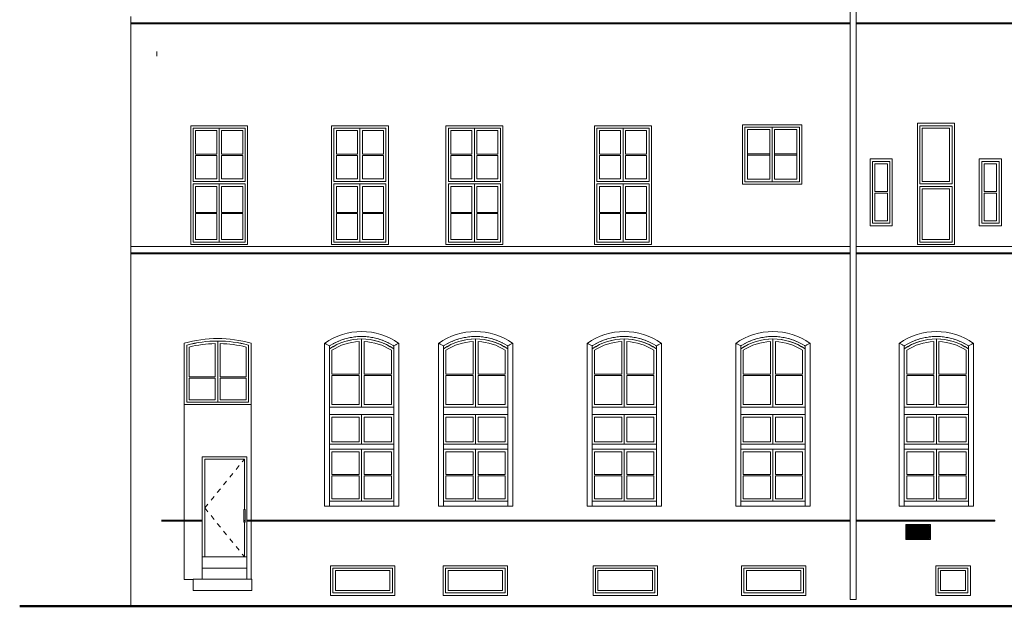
# Model space of a CAD drawing. Header units: metres. Extents: x -42 to 2, y -4.2 to 24.3.
# Tile 1 of 7: x -42 to -22.1, y -1 to 10.8. Entities that reach past the tile are written whole.
import ezdxf

# ---------------------------------------------------------------- set-up
doc = ezdxf.new("R2010")
doc.units = ezdxf.units.M
doc.linetypes.add('AV - Carkovana 2mm', pattern=[0.0027, 0.002, -0.0007])
doc.layers.add('AV-STAVBA', color=7, linetype='Continuous', lineweight=18)

# ---------------------------------------------------------------- blocks, each defined once
blk = doc.blocks.new('WI_1-1_sklepní_s příčlemi_s klenutým nadpražím_2x šikmý parapet_ nadpraží - 1300x600-1019331-Pohled SZ')
at = {"layer": 'AV-STAVBA'}
for p, q in [((-30.385, -0.73), (-30.385, -0.23)), ((-30.385, -0.23), (-29.185, -0.23)), ((-29.185, -0.23), (-30.385, -0.23)), ((-30.385, -0.23), (-30.385, -0.73)), ((-30.335, -0.68), (-30.335, -0.28)), ((-30.335, -0.28), (-29.235, -0.28)), ((-29.235, -0.28), (-29.235, -0.68)), ((-29.185, -0.23), (-29.185, -0.73)), ((-29.185, -0.73), (-29.185, -0.23)), ((-29.185, -0.73), (-30.385, -0.73)), ((-30.385, -0.73), (-29.185, -0.73)), ((-29.235, -0.68), (-30.335, -0.68))]:
    blk.add_line(p, q, dxfattribs=at)
blk = doc.blocks.new('WI_1-1_sklepní_s příčlemi_s klenutým nadpražím_2x šikmý parapet_ nadpraží - 1300x600-1019956-Pohled SZ')
at = {"layer": 'AV-STAVBA'}
for p, q in [((-27.39, -0.73), (-27.39, -0.23)), ((-27.39, -0.23), (-26.19, -0.23)), ((-26.19, -0.23), (-27.39, -0.23)), ((-27.39, -0.23), (-27.39, -0.73)), ((-27.34, -0.68), (-27.34, -0.28)), ((-27.34, -0.28), (-26.24, -0.28)), ((-26.24, -0.28), (-26.24, -0.68)), ((-26.19, -0.23), (-26.19, -0.73)), ((-26.19, -0.73), (-26.19, -0.23)), ((-26.19, -0.73), (-27.39, -0.73)), ((-27.39, -0.73), (-26.19, -0.73)), ((-26.24, -0.68), (-27.34, -0.68))]:
    blk.add_line(p, q, dxfattribs=at)
blk = doc.blocks.new('WI_2222_bez středního sloupku - 1400x3440-1056389-Pohled SZ')
at = {"layer": 'AV-STAVBA'}
for p, q in [((-29.805, 3.02), (-29.805, 4.395)), ((-29.805, 4.395), (-29.805, 3.02)), ((-29.855, 4.344), (-29.855, 3.683)), ((-29.755, 3.683), (-29.755, 4.344)), ((-30.405, 3.683), (-30.405, 4.167)), ((-29.205, 4.167), (-29.205, 3.683)), ((-29.855, 3.683), (-30.405, 3.683)), ((-30.405, 3.07), (-30.405, 3.658)), ((-30.405, 3.658), (-29.855, 3.658)), ((-29.855, 3.658), (-29.855, 3.07)), ((-29.205, 3.683), (-29.755, 3.683)), ((-29.755, 3.658), (-29.205, 3.658)), ((-29.755, 3.07), (-29.755, 3.658)), ((-29.205, 3.658), (-29.205, 3.07)), ((-29.155, 3.02), (-30.455, 3.02)), ((-30.455, 3.02), (-29.805, 3.02)), ((-29.855, 3.07), (-30.405, 3.07)), ((-29.805, 3.02), (-29.155, 3.02)), ((-29.205, 3.07), (-29.755, 3.07)), ((-30.455, 2.87), (-29.155, 2.87)), ((-29.805, 2.87), (-30.455, 2.87)), ((-30.405, 2.32), (-30.405, 2.82)), ((-30.405, 2.82), (-29.855, 2.82)), ((-29.855, 2.82), (-29.855, 2.32)), ((-29.805, 2.27), (-29.805, 2.87)), ((-29.155, 2.87), (-29.805, 2.87)), ((-29.805, 2.87), (-29.805, 2.27)), ((-29.755, 2.82), (-29.205, 2.82)), ((-29.755, 2.32), (-29.755, 2.82)), ((-29.205, 2.82), (-29.205, 2.32)), ((-29.155, 2.27), (-30.455, 2.27)), ((-30.455, 2.27), (-29.805, 2.27)), ((-29.855, 2.32), (-30.405, 2.32)), ((-29.805, 2.27), (-29.155, 2.27)), ((-29.205, 2.32), (-29.755, 2.32)), ((-30.455, 2.17), (-29.763, 2.17)), ((-29.805, 2.17), (-30.455, 2.17)), ((-30.405, 1.658), (-30.405, 2.12)), ((-30.405, 2.12), (-29.855, 2.12)), ((-29.855, 2.12), (-29.855, 1.658)), ((-29.155, 2.17), (-29.805, 2.17)), ((-29.805, 2.17), (-29.805, 1.12)), ((-29.805, 1.12), (-29.805, 2.17)), ((-29.763, 2.17), (-29.155, 2.17)), ((-29.755, 1.658), (-29.755, 2.12)), ((-29.755, 2.12), (-29.205, 2.12)), ((-29.205, 2.12), (-29.205, 1.658)), ((-29.855, 1.658), (-30.405, 1.658)), ((-30.405, 1.17), (-30.405, 1.633)), ((-30.405, 1.633), (-29.855, 1.633)), ((-29.855, 1.633), (-29.855, 1.17)), ((-29.205, 1.658), (-29.755, 1.658)), ((-29.755, 1.17), (-29.755, 1.633)), ((-29.755, 1.633), (-29.205, 1.633)), ((-29.205, 1.633), (-29.205, 1.17)), ((-29.836, 1.12), (-30.455, 1.12)), ((-30.455, 1.12), (-29.805, 1.12)), ((-29.855, 1.17), (-30.405, 1.17)), ((-29.155, 1.12), (-29.836, 1.12)), ((-29.805, 1.12), (-29.155, 1.12)), ((-29.205, 1.17), (-29.755, 1.17))]:
    blk.add_line(p, q, dxfattribs=at)
for radius, start, end in [(1.15, 55.5826, 124.4174), (1.15, 90, 124.4174), (1.2, 105.057, 107.8124), (1.2, 99.5787, 102.3342), (1.2, 94.1005, 96.856), (1.2, 88.6223, 91.3777), (1.15, 55.5826, 90), (1.2, 83.144, 85.8995), (1.2, 77.6658, 80.4213), (1.2, 72.1876, 74.943), (1.2, 121.4916, 122.8425), (1.1, 92.6053, 123.0557), (1.2, 116.0134, 118.7689), (1.2, 110.5352, 113.2907), (1.1, 56.9443, 87.3947), (1.2, 66.7093, 69.4648), (1.2, 61.2311, 63.9866), (1.2, 57.1575, 58.5084)]:
    blk.add_arc((-29.805, 3.245), radius, start, end, dxfattribs=at)
blk = doc.blocks.new('WI_2222_bez středního sloupku - 1400x3440-V2-Pohled SZ')
at = {"layer": 'AV-STAVBA'}
for p, q in [((-35.105, 3.02), (-35.105, 4.395)), ((-35.105, 4.395), (-35.105, 3.02)), ((-35.155, 4.344), (-35.155, 3.683)), ((-35.055, 3.683), (-35.055, 4.344)), ((-35.705, 3.683), (-35.705, 4.167)), ((-34.505, 4.167), (-34.505, 3.683)), ((-35.155, 3.683), (-35.705, 3.683)), ((-35.705, 3.07), (-35.705, 3.658)), ((-35.705, 3.658), (-35.155, 3.658)), ((-35.155, 3.658), (-35.155, 3.07)), ((-34.505, 3.683), (-35.055, 3.683)), ((-35.055, 3.658), (-34.505, 3.658)), ((-35.055, 3.07), (-35.055, 3.658)), ((-34.505, 3.658), (-34.505, 3.07)), ((-34.455, 3.02), (-35.755, 3.02)), ((-35.755, 3.02), (-35.105, 3.02)), ((-35.155, 3.07), (-35.705, 3.07)), ((-35.105, 3.02), (-34.455, 3.02)), ((-34.505, 3.07), (-35.055, 3.07)), ((-35.755, 2.87), (-34.455, 2.87)), ((-35.105, 2.87), (-35.755, 2.87)), ((-35.705, 2.32), (-35.705, 2.82)), ((-35.705, 2.82), (-35.155, 2.82)), ((-35.155, 2.82), (-35.155, 2.32)), ((-35.105, 2.27), (-35.105, 2.87)), ((-34.455, 2.87), (-35.105, 2.87)), ((-35.105, 2.87), (-35.105, 2.27)), ((-35.055, 2.82), (-34.505, 2.82)), ((-35.055, 2.32), (-35.055, 2.82)), ((-34.505, 2.82), (-34.505, 2.32)), ((-34.455, 2.27), (-35.755, 2.27)), ((-35.755, 2.27), (-35.105, 2.27)), ((-35.155, 2.32), (-35.705, 2.32)), ((-35.105, 2.27), (-34.455, 2.27)), ((-34.505, 2.32), (-35.055, 2.32)), ((-35.755, 2.17), (-35.063, 2.17)), ((-35.105, 2.17), (-35.755, 2.17)), ((-35.705, 1.658), (-35.705, 2.12)), ((-35.705, 2.12), (-35.155, 2.12)), ((-35.155, 2.12), (-35.155, 1.658)), ((-34.455, 2.17), (-35.105, 2.17)), ((-35.105, 2.17), (-35.105, 1.12)), ((-35.105, 1.12), (-35.105, 2.17)), ((-35.063, 2.17), (-34.455, 2.17)), ((-35.055, 1.658), (-35.055, 2.12)), ((-35.055, 2.12), (-34.505, 2.12)), ((-34.505, 2.12), (-34.505, 1.658)), ((-35.155, 1.658), (-35.705, 1.658)), ((-35.705, 1.17), (-35.705, 1.633)), ((-35.705, 1.633), (-35.155, 1.633)), ((-35.155, 1.633), (-35.155, 1.17)), ((-34.505, 1.658), (-35.055, 1.658)), ((-35.055, 1.17), (-35.055, 1.633)), ((-35.055, 1.633), (-34.505, 1.633)), ((-34.505, 1.633), (-34.505, 1.17)), ((-35.136, 1.12), (-35.755, 1.12)), ((-35.755, 1.12), (-35.105, 1.12)), ((-35.155, 1.17), (-35.705, 1.17)), ((-34.455, 1.12), (-35.136, 1.12)), ((-35.105, 1.12), (-34.455, 1.12)), ((-34.505, 1.17), (-35.055, 1.17))]:
    blk.add_line(p, q, dxfattribs=at)
for radius, start, end in [(1.15, 55.5826, 124.4174), (1.15, 90, 124.4174), (1.2, 105.057, 107.8124), (1.2, 99.6115, 102.3342), (1.2, 94.1005, 96.856), (1.2, 88.6223, 91.3777), (1.15, 55.5826, 90), (1.2, 83.144, 85.8995), (1.2, 77.6658, 80.4213), (1.2, 72.1876, 74.943), (1.2, 121.4916, 122.8425), (1.1, 92.6053, 123.0557), (1.2, 116.0134, 118.7689), (1.2, 110.5352, 113.2907), (1.1, 56.9443, 87.3947), (1.2, 66.7093, 69.4648), (1.2, 61.2311, 63.9866), (1.2, 57.1575, 58.5084)]:
    blk.add_arc((-35.105, 3.245), radius, start, end, dxfattribs=at)
blk = doc.blocks.new('WI_22_klenuté_bez středního sloupku - 1600x2100-1063538-Pohled SZ')
at = {"layer": 'AV-STAVBA'}
for p, q in [((-38.635, 3.12), (-38.635, 4.272)), ((-38.635, 4.272), (-38.635, 3.12)), ((-38.585, 3.632), (-38.585, 4.233)), ((-38.06, 4.302), (-38.06, 3.632)), ((-38.01, 3.12), (-38.01, 4.353)), ((-38.01, 4.353), (-38.01, 3.12)), ((-37.96, 3.632), (-37.96, 4.302)), ((-37.435, 4.233), (-37.435, 3.632)), ((-37.385, 4.272), (-37.385, 3.12)), ((-37.385, 3.12), (-37.385, 4.272)), ((-38.06, 3.632), (-38.585, 3.632)), ((-38.585, 3.17), (-38.585, 3.607)), ((-38.585, 3.607), (-38.06, 3.607)), ((-38.06, 3.607), (-38.06, 3.17)), ((-37.435, 3.632), (-37.96, 3.632)), ((-37.96, 3.607), (-37.435, 3.607)), ((-37.96, 3.17), (-37.96, 3.607)), ((-37.435, 3.607), (-37.435, 3.17)), ((-37.385, 3.12), (-38.635, 3.12)), ((-38.635, 3.12), (-38.01, 3.12)), ((-38.06, 3.17), (-38.585, 3.17)), ((-38.01, 3.12), (-37.385, 3.12)), ((-37.435, 3.17), (-37.96, 3.17))]:
    blk.add_line(p, q, dxfattribs=at)
for radius, start, end in [(2.45, 75.2204, 104.7796), (2.45, 90, 104.7796), (2.4, 91.1937, 103.8619), (2.45, 75.2204, 90), (2.4, 76.1381, 88.8063)]:
    blk.add_arc((-38.01, 1.903), radius, start, end, dxfattribs=at)
blk = doc.blocks.new('DO_1-P_Ocel_ - 800x1970_100-1063930-Pohled SZ')
at = {"layer": 'AV-STAVBA', "linetype": 'AV - Carkovana 2mm', "lineweight": 13}
for q in [(-37.47, 1.97), (-37.47, 0)]:
    blk.add_line((-38.27, 0.985), q, dxfattribs=at)
at = {"layer": 'AV-STAVBA'}
for p, q in [((-38.27, 0), (-38.27, 1.97)), ((-38.27, 1.97), (-37.47, 1.97)), ((-37.47, 1.97), (-37.47, 0.957)), ((-37.47, 0.697), (-37.47, 0))]:
    blk.add_line(p, q, dxfattribs=at)
blk = doc.blocks.new('WI_2-2_bez středního sloupku_s příčlemi - 1150x2400-1162495-Pohled SZ')
at = {"layer": 'AV-STAVBA'}
for p, q in [((-38.505, 7.575), (-38.505, 8.65)), ((-38.505, 8.65), (-37.455, 8.65)), ((-37.98, 8.65), (-38.505, 8.65)), ((-38.505, 8.65), (-38.505, 7.575)), ((-38.455, 8.125), (-38.455, 8.6)), ((-38.455, 8.6), (-38.03, 8.6)), ((-38.03, 8.6), (-38.03, 8.125)), ((-37.98, 7.575), (-37.98, 8.65)), ((-37.455, 8.65), (-37.98, 8.65)), ((-37.98, 8.65), (-37.98, 7.575)), ((-37.93, 8.6), (-37.505, 8.6)), ((-37.93, 8.125), (-37.93, 8.6)), ((-37.505, 8.6), (-37.505, 8.125)), ((-37.455, 8.65), (-37.455, 7.575)), ((-37.455, 7.575), (-37.455, 8.65)), ((-38.03, 8.125), (-38.455, 8.125)), ((-38.455, 7.625), (-38.455, 8.1)), ((-38.455, 8.1), (-38.03, 8.1)), ((-38.03, 8.1), (-38.03, 7.625)), ((-37.505, 8.125), (-37.93, 8.125)), ((-37.93, 8.1), (-37.505, 8.1)), ((-37.93, 7.625), (-37.93, 8.1)), ((-37.505, 8.1), (-37.505, 7.625)), ((-37.455, 7.575), (-38.505, 7.575)), ((-38.505, 7.575), (-37.98, 7.575)), ((-38.03, 7.625), (-38.455, 7.625)), ((-37.98, 7.575), (-37.455, 7.575)), ((-37.505, 7.625), (-37.93, 7.625)), ((-38.505, 6.35), (-38.505, 7.525)), ((-38.505, 7.525), (-37.938, 7.525)), ((-37.98, 7.525), (-38.505, 7.525)), ((-38.505, 7.525), (-38.505, 6.35)), ((-38.455, 6.95), (-38.455, 7.475)), ((-38.455, 7.475), (-38.03, 7.475)), ((-38.03, 7.475), (-38.03, 6.95)), ((-37.455, 7.525), (-37.98, 7.525)), ((-37.98, 7.525), (-37.98, 6.35)), ((-37.98, 6.35), (-37.98, 7.525)), ((-37.938, 7.525), (-37.455, 7.525)), ((-37.93, 6.95), (-37.93, 7.475)), ((-37.93, 7.475), (-37.505, 7.475)), ((-37.505, 7.475), (-37.505, 6.95)), ((-37.455, 7.525), (-37.455, 6.35)), ((-37.455, 6.35), (-37.455, 7.525)), ((-38.03, 6.95), (-38.455, 6.95)), ((-38.455, 6.4), (-38.455, 6.925)), ((-38.455, 6.925), (-38.03, 6.925)), ((-38.03, 6.925), (-38.03, 6.4)), ((-37.505, 6.95), (-37.93, 6.95)), ((-37.93, 6.4), (-37.93, 6.925)), ((-37.93, 6.925), (-37.505, 6.925)), ((-37.505, 6.925), (-37.505, 6.4)), ((-38.03, 6.4), (-38.455, 6.4)), ((-37.505, 6.4), (-37.93, 6.4)), ((-38.011, 6.35), (-38.505, 6.35)), ((-38.505, 6.35), (-37.98, 6.35)), ((-37.455, 6.35), (-38.011, 6.35)), ((-37.98, 6.35), (-37.455, 6.35))]:
    blk.add_line(p, q, dxfattribs=at)
blk = doc.blocks.new('WI_1-1 - 700x2450-1142592-Pohled SZ')
at = {"layer": 'AV-STAVBA'}
for p, q in [((-23.84, 7.525), (-23.84, 8.7)), ((-23.84, 8.7), (-23.19, 8.7)), ((-23.19, 8.7), (-23.84, 8.7)), ((-23.84, 8.7), (-23.84, 7.525)), ((-23.79, 7.575), (-23.79, 8.65)), ((-23.79, 8.65), (-23.24, 8.65)), ((-23.24, 8.65), (-23.24, 7.575)), ((-23.19, 8.7), (-23.19, 7.525)), ((-23.19, 7.525), (-23.19, 8.7)), ((-23.24, 7.575), (-23.79, 7.575)), ((-23.19, 7.525), (-23.84, 7.525)), ((-23.84, 7.525), (-23.19, 7.525)), ((-23.84, 6.35), (-23.84, 7.475)), ((-23.84, 7.475), (-23.19, 7.475)), ((-23.19, 7.475), (-23.84, 7.475)), ((-23.84, 7.475), (-23.84, 6.35)), ((-23.79, 7.425), (-23.24, 7.425)), ((-23.79, 6.4), (-23.79, 7.425)), ((-23.24, 7.425), (-23.24, 6.4)), ((-23.19, 7.475), (-23.19, 6.35)), ((-23.19, 6.35), (-23.19, 7.475)), ((-23.24, 6.4), (-23.79, 6.4)), ((-23.19, 6.35), (-23.84, 6.35)), ((-23.84, 6.35), (-23.19, 6.35))]:
    blk.add_line(p, q, dxfattribs=at)
blk = doc.blocks.new('WI_1_s hor_ příčlí - 450-1144286-Pohled SZ')
at = {"layer": 'AV-STAVBA'}
for p, q in [((-24.795, 7.98), (-24.795, 6.73)), ((-24.795, 7.98), (-24.445, 7.98)), ((-24.445, 7.98), (-24.795, 7.98)), ((-24.795, 7.98), (-24.795, 6.73)), ((-24.445, 6.73), (-24.445, 7.98)), ((-24.445, 6.73), (-24.445, 7.98)), ((-24.745, 7.37), (-24.745, 7.93)), ((-24.745, 7.93), (-24.495, 7.93)), ((-24.495, 7.93), (-24.495, 7.37)), ((-24.495, 7.37), (-24.745, 7.37)), ((-24.745, 7.34), (-24.495, 7.34)), ((-24.745, 6.78), (-24.745, 7.34)), ((-24.495, 7.34), (-24.495, 6.78)), ((-24.495, 6.78), (-24.745, 6.78)), ((-24.795, 6.73), (-24.445, 6.73)), ((-24.795, 6.73), (-24.445, 6.73))]:
    blk.add_line(p, q, dxfattribs=at)
blk = doc.blocks.new('WI_1_s hor_ příčlí - 450-1144131-Pohled SZ')
at = {"layer": 'AV-STAVBA'}
for p, q in [((-22.59, 7.98), (-22.59, 6.73)), ((-22.59, 7.98), (-22.24, 7.98)), ((-22.24, 7.98), (-22.59, 7.98)), ((-22.59, 7.98), (-22.59, 6.73)), ((-22.24, 6.73), (-22.24, 7.98)), ((-22.24, 6.73), (-22.24, 7.98)), ((-22.54, 7.37), (-22.54, 7.93)), ((-22.54, 7.93), (-22.29, 7.93)), ((-22.29, 7.93), (-22.29, 7.37)), ((-22.29, 7.37), (-22.54, 7.37)), ((-22.54, 7.34), (-22.29, 7.34)), ((-22.54, 6.78), (-22.54, 7.34)), ((-22.29, 7.34), (-22.29, 6.78)), ((-22.29, 6.78), (-22.54, 6.78)), ((-22.59, 6.73), (-22.24, 6.73)), ((-22.59, 6.73), (-22.24, 6.73))]:
    blk.add_line(p, q, dxfattribs=at)
blk = doc.blocks.new('WI_2_bez středního sloupku_s příčlí - 1150x1200-1170536-Pohled SZ')
at = {"layer": 'AV-STAVBA'}
for p, q in [((-27.37, 8.67), (-27.37, 7.57)), ((-27.37, 8.67), (-26.27, 8.67)), ((-26.82, 8.67), (-27.37, 8.67)), ((-27.37, 8.67), (-27.37, 7.57)), ((-27.32, 7.62), (-27.32, 8.62)), ((-27.32, 8.62), (-26.87, 8.62)), ((-26.87, 8.62), (-26.87, 7.62)), ((-26.27, 8.67), (-26.82, 8.67)), ((-26.82, 8.67), (-26.82, 7.57)), ((-26.82, 7.57), (-26.82, 8.67)), ((-26.77, 7.62), (-26.77, 8.62)), ((-26.77, 8.62), (-26.32, 8.62)), ((-26.32, 8.62), (-26.32, 7.62)), ((-26.27, 7.57), (-26.27, 8.67)), ((-26.27, 7.57), (-26.27, 8.67)), ((-26.87, 8.132), (-27.32, 8.132)), ((-27.32, 8.132), (-27.32, 8.108)), ((-27.32, 8.108), (-26.87, 8.108)), ((-26.87, 8.108), (-26.87, 8.132)), ((-26.32, 8.132), (-26.77, 8.132)), ((-26.77, 8.132), (-26.77, 8.108)), ((-26.77, 8.108), (-26.32, 8.108)), ((-26.32, 8.108), (-26.32, 8.132)), ((-27.37, 7.57), (-26.27, 7.57)), ((-27.37, 7.57), (-26.82, 7.57)), ((-26.87, 7.62), (-27.32, 7.62)), ((-26.82, 7.57), (-26.27, 7.57)), ((-26.32, 7.62), (-26.77, 7.62))]:
    blk.add_line(p, q, dxfattribs=at)
blk = doc.blocks.new('Obdélníková příčel - Koncepční příčel interiérová 60_40-1386247-Pohled SZ')
at = {"layer": 'AV-STAVBA'}
blk.add_line((-35.221, 4.438), (-35.221, 4.44), dxfattribs=at)
blk = doc.blocks.new('GM_Dešťový svod_03 - GM_Dešťový svod_03-1503405-Pohled SZ')
at = {"layer": 'AV-STAVBA'}
for p, q in [((-25.244, 16.453), (-25.244, 16.232)), ((-25.124, 16.232), (-25.124, 16.453)), ((-25.244, 16.139), (-25.244, 16.063)), ((-25.124, 16.063), (-25.124, 16.139)), ((-25.244, 15.969), (-25.244, -0.86)), ((-25.124, -0.86), (-25.124, 15.969)), ((-25.244, -0.86), (-25.184, -0.86)), ((-25.184, -0.86), (-25.126, -0.86)), ((-25.126, -0.86), (-25.124, -0.86))]:
    blk.add_line(p, q, dxfattribs=at)
at = {"layer": 'AV-STAVBA', "flags": 128}
for points in [[(-25.244, 16.232), (-25.244, 16.228), (-25.244, 16.224), (-25.244, 16.221), (-25.244, 16.217), (-25.244, 16.213), (-25.244, 16.209), (-25.244, 16.205), (-25.244, 16.201), (-25.244, 16.197), (-25.244, 16.194), (-25.244, 16.19), (-25.244, 16.186), (-25.244, 16.183), (-25.244, 16.179), (-25.244, 16.176), (-25.244, 16.173), (-25.244, 16.17), (-25.244, 16.167), (-25.244, 16.164), (-25.244, 16.161), (-25.244, 16.158), (-25.244, 16.155), (-25.244, 16.153), (-25.244, 16.151), (-25.244, 16.148), (-25.244, 16.146), (-25.244, 16.144), (-25.244, 16.142), (-25.244, 16.141), (-25.244, 16.139), (-25.244, 16.139)], [(-25.124, 16.139), (-25.124, 16.14), (-25.124, 16.142), (-25.124, 16.143), (-25.124, 16.145), (-25.124, 16.147), (-25.124, 16.149), (-25.124, 16.152), (-25.124, 16.154), (-25.124, 16.157), (-25.124, 16.159), (-25.124, 16.162), (-25.124, 16.165), (-25.124, 16.168), (-25.124, 16.171), (-25.124, 16.174), (-25.124, 16.178), (-25.124, 16.181), (-25.124, 16.184), (-25.124, 16.188), (-25.124, 16.192), (-25.124, 16.195), (-25.124, 16.199), (-25.124, 16.203), (-25.124, 16.207), (-25.124, 16.21), (-25.124, 16.214), (-25.124, 16.218), (-25.124, 16.222), (-25.124, 16.226), (-25.124, 16.23), (-25.124, 16.232)], [(-25.244, 15.969), (-25.244, 15.973), (-25.244, 15.977), (-25.244, 15.981), (-25.244, 15.985), (-25.244, 15.989), (-25.244, 15.992), (-25.244, 15.996), (-25.244, 16), (-25.244, 16.004), (-25.244, 16.008), (-25.244, 16.011), (-25.244, 16.015), (-25.244, 16.018), (-25.244, 16.022), (-25.244, 16.025), (-25.244, 16.028), (-25.244, 16.032), (-25.244, 16.035), (-25.244, 16.038), (-25.244, 16.04), (-25.244, 16.043), (-25.244, 16.046), (-25.244, 16.048), (-25.244, 16.051), (-25.244, 16.053), (-25.244, 16.055), (-25.244, 16.057), (-25.244, 16.059), (-25.244, 16.06), (-25.244, 16.062), (-25.244, 16.063)], [(-25.124, 16.063), (-25.124, 16.061), (-25.124, 16.06), (-25.124, 16.058), (-25.124, 16.056), (-25.124, 16.054), (-25.124, 16.052), (-25.124, 16.05), (-25.124, 16.047), (-25.124, 16.045), (-25.124, 16.042), (-25.124, 16.039), (-25.124, 16.036), (-25.124, 16.033), (-25.124, 16.03), (-25.124, 16.027), (-25.124, 16.024), (-25.124, 16.02), (-25.124, 16.017), (-25.124, 16.013), (-25.124, 16.01), (-25.124, 16.006), (-25.124, 16.002), (-25.124, 15.998), (-25.124, 15.995), (-25.124, 15.991), (-25.124, 15.987), (-25.124, 15.983), (-25.124, 15.979), (-25.124, 15.975), (-25.124, 15.971), (-25.124, 15.969)]]:
    blk.add_lwpolyline(points, dxfattribs=at)
blk = doc.blocks.new('Řísma 2NP_ vnitroblok - Řísma 2NP_ vnitroblok-1646675-Pohled SZ')
at = {"layer": 'AV-STAVBA'}
for p, q in [((-39.765, 10.774), (-39.765, 10.904)), ((-39.765, 10.755), (-39.765, 10.774)), ((-25.244, 10.774), (-39.765, 10.774)), ((-25.244, 10.755), (-39.765, 10.755)), ((-8.706, 10.774), (-25.124, 10.774)), ((-8.706, 10.755), (-25.124, 10.755)), ((-39.765, 6.134), (-39.765, 6.264)), ((-25.244, 6.264), (-39.765, 6.264)), ((-8.706, 6.264), (-25.124, 6.264)), ((-39.765, 6.115), (-39.765, 6.134)), ((-25.244, 6.134), (-39.765, 6.134)), ((-25.244, 6.115), (-39.765, 6.115)), ((-8.706, 6.134), (-25.124, 6.134)), ((-8.706, 6.115), (-25.124, 6.115))]:
    blk.add_line(p, q, dxfattribs=at)
blk = doc.blocks.new('Railing - Railing-1683276-Pohled SZ')
at = {"layer": 'AV-STAVBA'}
for p, q in [((-37.485, 0.94), (-37.485, 0.713)), ((-37.455, 0.713), (-37.455, 0.94))]:
    blk.add_line(p, q, dxfattribs=at)
at = {"layer": 'AV-STAVBA', "flags": 128}
for points in [[(-37.485, 0.94), (-37.484, 0.944), (-37.483, 0.948), (-37.48, 0.952), (-37.477, 0.955), (-37.474, 0.956), (-37.47, 0.957), (-37.466, 0.956), (-37.462, 0.955), (-37.459, 0.952), (-37.457, 0.948), (-37.455, 0.944), (-37.455, 0.94)], [(-37.455, 0.713), (-37.455, 0.718), (-37.457, 0.722), (-37.459, 0.725), (-37.462, 0.728), (-37.466, 0.73), (-37.47, 0.73), (-37.474, 0.73), (-37.477, 0.728), (-37.48, 0.725), (-37.483, 0.722), (-37.484, 0.718), (-37.485, 0.713)], [(-37.485, 0.713), (-37.484, 0.709), (-37.483, 0.705), (-37.48, 0.701), (-37.477, 0.698), (-37.474, 0.697), (-37.47, 0.696), (-37.466, 0.697), (-37.462, 0.698), (-37.459, 0.701), (-37.457, 0.705), (-37.455, 0.709), (-37.455, 0.713)]]:
    blk.add_lwpolyline(points, dxfattribs=at)
blk = doc.blocks.new('GM_WB_VZT žaluzie - 500x300-1692911-Pohled SZ')
at = {"layer": 'AV-STAVBA'}
for p, q in [((-23.625, 0.65), (-24.125, 0.65)), ((-24.125, 0.65), (-24.125, 0.35)), ((-24.107, 0.632), (-24.107, 0.368)), ((-23.643, 0.632), (-24.107, 0.632)), ((-23.643, 0.619), (-24.107, 0.619)), ((-23.643, 0.608), (-24.107, 0.608)), ((-23.643, 0.368), (-23.643, 0.632)), ((-23.625, 0.35), (-23.625, 0.65)), ((-23.643, 0.591), (-24.107, 0.591)), ((-23.643, 0.58), (-24.107, 0.58)), ((-23.643, 0.562), (-24.107, 0.562)), ((-23.643, 0.551), (-24.107, 0.551)), ((-23.643, 0.534), (-24.107, 0.534)), ((-23.643, 0.523), (-24.107, 0.523)), ((-23.643, 0.506), (-24.107, 0.506)), ((-23.643, 0.494), (-24.107, 0.494)), ((-23.643, 0.477), (-24.107, 0.477)), ((-23.643, 0.466), (-24.107, 0.466)), ((-23.643, 0.449), (-24.107, 0.449)), ((-23.643, 0.437), (-24.107, 0.437)), ((-23.643, 0.42), (-24.107, 0.42)), ((-23.643, 0.409), (-24.107, 0.409)), ((-24.125, 0.35), (-23.625, 0.35)), ((-23.643, 0.392), (-24.107, 0.392)), ((-23.643, 0.38), (-24.107, 0.38)), ((-24.107, 0.368), (-23.643, 0.368))]:
    blk.add_line(p, q, dxfattribs=at)

msp = doc.modelspace()

# ---------------------------------------------------------------- linework, layer by layer
at = {"layer": 'AV-STAVBA'}
for p, q in [((-39.765, 6.264), (-39.765, 10.755)), ((-39.235, 10.2), (-39.235, 10.1)), ((-23.89, 6.3), (-23.89, 8.75)), ((-23.89, 8.75), (-23.14, 8.75)), ((-23.14, 8.75), (-23.14, 6.3)), ((-38.555, 8.7), (-37.405, 8.7)), ((-38.555, 6.3), (-38.555, 8.7)), ((-37.405, 8.7), (-37.405, 6.3)), ((-35.715, 8.7), (-34.565, 8.7)), ((-35.715, 6.3), (-35.715, 8.7)), ((-34.565, 8.7), (-34.565, 6.3)), ((-33.405, 8.7), (-32.255, 8.7)), ((-33.405, 6.3), (-33.405, 8.7)), ((-32.255, 8.7), (-32.255, 6.3)), ((-30.405, 8.7), (-29.255, 8.7)), ((-30.405, 6.3), (-30.405, 8.7)), ((-29.255, 8.7), (-29.255, 6.3)), ((-27.42, 7.52), (-27.42, 8.72)), ((-27.42, 8.72), (-26.22, 8.72)), ((-26.22, 8.72), (-26.22, 7.52)), ((-24.845, 6.68), (-24.845, 8.03)), ((-24.845, 8.03), (-24.395, 8.03)), ((-24.395, 8.03), (-24.395, 6.68)), ((-22.64, 6.68), (-22.64, 8.03)), ((-22.64, 8.03), (-22.19, 8.03)), ((-22.19, 8.03), (-22.19, 6.68)), ((-26.22, 7.52), (-27.42, 7.52)), ((-24.395, 6.68), (-24.845, 6.68)), ((-22.19, 6.68), (-22.64, 6.68)), ((-37.405, 6.3), (-38.555, 6.3)), ((-34.565, 6.3), (-35.715, 6.3)), ((-32.255, 6.3), (-33.405, 6.3)), ((-29.255, 6.3), (-30.405, 6.3)), ((-23.14, 6.3), (-23.89, 6.3)), ((-39.765, -1), (-39.765, 6.115)), ((-38.685, 4.31), (-38.685, -0.46)), ((-37.335, -0.453), (-37.335, 4.31)), ((-35.855, 1.02), (-35.855, 4.307)), ((-35.755, 4.254), (-35.755, 1.02)), ((-34.455, 1.02), (-34.455, 4.254)), ((-34.355, 4.307), (-34.355, 1.02)), ((-33.555, 1.02), (-33.555, 4.307)), ((-33.455, 4.254), (-33.455, 1.02)), ((-32.155, 1.02), (-32.155, 4.254)), ((-32.055, 4.307), (-32.055, 1.02)), ((-30.555, 1.02), (-30.555, 4.307)), ((-30.455, 4.254), (-30.455, 1.02)), ((-29.155, 1.02), (-29.155, 4.254)), ((-29.055, 4.307), (-29.055, 1.02)), ((-27.555, 1.02), (-27.555, 4.307)), ((-27.455, 4.254), (-27.455, 1.02)), ((-26.155, 1.02), (-26.155, 4.254)), ((-26.055, 4.307), (-26.055, 1.02)), ((-24.255, 1.02), (-24.255, 4.307)), ((-24.155, 4.254), (-24.155, 1.02)), ((-22.855, 1.02), (-22.855, 4.254)), ((-22.755, 4.307), (-22.755, 1.02)), ((-37.335, 3.07), (-38.685, 3.07)), ((-38.32, -0.453), (-38.32, 2.02)), ((-38.32, 2.02), (-37.42, 2.02)), ((-37.42, 2.02), (-37.42, -0.453)), ((-34.355, 1.02), (-35.855, 1.02)), ((-32.055, 1.02), (-33.555, 1.02)), ((-29.055, 1.02), (-30.555, 1.02)), ((-26.055, 1.02), (-27.555, 1.02)), ((-22.755, 1.02), (-24.255, 1.02)), ((-39.145, 0.739), (-38.32, 0.739)), ((-38.32, 0.719), (-39.145, 0.719)), ((-37.42, 0.739), (-25.243, 0.739)), ((-25.243, 0.719), (-37.42, 0.719)), ((-25.124, 0.739), (-22.325, 0.739)), ((-22.325, 0.719), (-25.124, 0.719)), ((-24.125, 0.35), (-24.125, 0.65)), ((-24.125, 0.65), (-23.625, 0.65)), ((-23.625, 0.65), (-23.625, 0.35)), ((-22.325, 0.739), (-22.325, 0.719)), ((-23.625, 0.35), (-24.125, 0.35)), ((-38.32, 0), (-37.42, 0)), ((-35.735, -0.78), (-35.735, -0.18)), ((-35.735, -0.18), (-34.435, -0.18)), ((-34.435, -0.18), (-34.435, -0.78)), ((-33.46, -0.78), (-33.46, -0.18)), ((-33.46, -0.18), (-32.16, -0.18)), ((-32.16, -0.18), (-32.16, -0.78)), ((-30.435, -0.78), (-30.435, -0.18)), ((-30.435, -0.18), (-29.135, -0.18)), ((-29.135, -0.18), (-29.135, -0.78)), ((-27.44, -0.78), (-27.44, -0.18)), ((-27.44, -0.18), (-26.14, -0.18)), ((-26.14, -0.18), (-26.14, -0.78)), ((-23.52, -0.78), (-23.52, -0.18)), ((-23.52, -0.18), (-22.82, -0.18)), ((-22.82, -0.18), (-22.82, -0.78)), ((-38.32, -0.227), (-37.42, -0.227)), ((-22.87, -0.23), (-23.47, -0.23)), ((-23.47, -0.23), (-23.47, -0.73)), ((-23.47, -0.73), (-23.47, -0.23)), ((-23.47, -0.23), (-22.87, -0.23)), ((-23.42, -0.68), (-23.42, -0.28)), ((-23.42, -0.28), (-22.92, -0.28)), ((-22.92, -0.28), (-22.92, -0.68)), ((-22.87, -0.73), (-22.87, -0.23)), ((-22.87, -0.23), (-22.87, -0.73)), ((-38.506, -0.46), (-38.685, -0.46)), ((-38.506, -0.453), (-37.32, -0.453)), ((-38.506, -0.453), (-38.506, -0.68)), ((-37.32, -0.68), (-37.32, -0.453)), ((-38.506, -0.68), (-37.32, -0.68)), ((-34.435, -0.78), (-35.735, -0.78)), ((-32.16, -0.78), (-33.46, -0.78)), ((-29.135, -0.78), (-30.435, -0.78)), ((-26.14, -0.78), (-27.44, -0.78)), ((-22.82, -0.78), (-23.52, -0.78)), ((-23.47, -0.73), (-22.87, -0.73)), ((-22.87, -0.73), (-23.47, -0.73)), ((-22.92, -0.68), (-23.42, -0.68))]:
    msp.add_line(p, q, dxfattribs=at)
at = {"layer": 'AV-STAVBA', "lineweight": 50}
msp.add_line((-6.096, -1), (-42.006, -1), dxfattribs=at)
at = {"layer": 'AV-STAVBA'}
for centre, radius, start, end in [((-38.01, 1.903), 2.5, 74.3357, 105.6643), ((-35.105, 3.245), 1.3, 54.7656, 125.2344), ((-35.105, 3.245), 1.2, 57.2028, 122.7972), ((-32.805, 3.245), 1.3, 54.7656, 125.2344), ((-32.805, 3.245), 1.2, 57.2028, 122.7972), ((-29.805, 3.245), 1.3, 54.7656, 125.2344), ((-29.805, 3.245), 1.2, 57.2028, 122.7972), ((-26.805, 3.245), 1.3, 54.7656, 125.2344), ((-26.805, 3.245), 1.2, 57.2028, 122.7972), ((-23.505, 3.245), 1.3, 54.7656, 125.2344), ((-23.505, 3.245), 1.2, 57.2028, 122.7972)]:
    msp.add_arc(centre, radius, start, end, dxfattribs=at)
for points in [[(-35.755, 4.254), (-35.771, 4.263), (-35.805, 4.281), (-35.838, 4.299), (-35.855, 4.307)], [(-34.355, 4.307), (-34.372, 4.299), (-34.405, 4.281), (-34.438, 4.263), (-34.455, 4.254)], [(-33.455, 4.254), (-33.471, 4.263), (-33.505, 4.281), (-33.538, 4.299), (-33.555, 4.307)], [(-32.055, 4.307), (-32.072, 4.299), (-32.105, 4.281), (-32.138, 4.263), (-32.155, 4.254)], [(-30.455, 4.254), (-30.471, 4.263), (-30.505, 4.281), (-30.538, 4.299), (-30.555, 4.307)], [(-29.055, 4.307), (-29.072, 4.299), (-29.105, 4.281), (-29.138, 4.263), (-29.155, 4.254)], [(-27.455, 4.254), (-27.471, 4.263), (-27.505, 4.281), (-27.538, 4.299), (-27.555, 4.307)], [(-26.055, 4.307), (-26.072, 4.299), (-26.105, 4.281), (-26.138, 4.263), (-26.155, 4.254)], [(-24.155, 4.254), (-24.171, 4.263), (-24.205, 4.281), (-24.238, 4.299), (-24.255, 4.307)], [(-22.755, 4.307), (-22.772, 4.299), (-22.805, 4.281), (-22.838, 4.263), (-22.855, 4.254)]]:
    msp.add_open_spline(points, degree=3, dxfattribs=at)

# ---------------------------------------------------------------- block references
for name, p in [('Řísma 2NP_ vnitroblok - Řísma 2NP_ vnitroblok-1646675-Pohled SZ', (0, 0)), ('GM_Dešťový svod_03 - GM_Dešťový svod_03-1503405-Pohled SZ', (0, 0)), ('WI_2-2_bez středního sloupku_s příčlemi - 1150x2400-1162495-Pohled SZ', (0, 0)), ('WI_2-2_bez středního sloupku_s příčlemi - 1150x2400-1162495-Pohled SZ', (2.84, 0)), ('WI_2-2_bez středního sloupku_s příčlemi - 1150x2400-1162495-Pohled SZ', (5.15, 0)), ('WI_2-2_bez středního sloupku_s příčlemi - 1150x2400-1162495-Pohled SZ', (8.15, 0)), ('WI_2_bez středního sloupku_s příčlí - 1150x1200-1170536-Pohled SZ', (0, 0)), ('WI_1-1 - 700x2450-1142592-Pohled SZ', (0, 0)), ('WI_1_s hor_ příčlí - 450-1144286-Pohled SZ', (0, 0)), ('WI_1_s hor_ příčlí - 450-1144131-Pohled SZ', (0, 0)), ('WI_22_klenuté_bez středního sloupku - 1600x2100-1063538-Pohled SZ', (0, 0)), ('WI_2222_bez středního sloupku - 1400x3440-V2-Pohled SZ', (0, 0)), ('Obdélníková příčel - Koncepční příčel interiérová 60_40-1386247-Pohled SZ', (0, 0)), ('WI_2222_bez středního sloupku - 1400x3440-1056389-Pohled SZ', (-3, 0)), ('WI_2222_bez středního sloupku - 1400x3440-1056389-Pohled SZ', (0, 0)), ('WI_2222_bez středního sloupku - 1400x3440-1056389-Pohled SZ', (3, 0)), ('WI_2222_bez středního sloupku - 1400x3440-1056389-Pohled SZ', (6.3, 0)), ('DO_1-P_Ocel_ - 800x1970_100-1063930-Pohled SZ', (0, 0)), ('Railing - Railing-1683276-Pohled SZ', (0, 0)), ('GM_WB_VZT žaluzie - 500x300-1692911-Pohled SZ', (0, 0)), ('WI_1-1_sklepní_s příčlemi_s klenutým nadpražím_2x šikmý parapet_ nadpraží - 1300x600-1019331-Pohled SZ', (-5.3, 0)), ('WI_1-1_sklepní_s příčlemi_s klenutým nadpražím_2x šikmý parapet_ nadpraží - 1300x600-1019331-Pohled SZ', (-3.025, 0)), ('WI_1-1_sklepní_s příčlemi_s klenutým nadpražím_2x šikmý parapet_ nadpraží - 1300x600-1019331-Pohled SZ', (0, 0)), ('WI_1-1_sklepní_s příčlemi_s klenutým nadpražím_2x šikmý parapet_ nadpraží - 1300x600-1019956-Pohled SZ', (0, 0))]:
    msp.add_blockref(name, p, dxfattribs=at)

doc.saveas('drawing.dxf')
